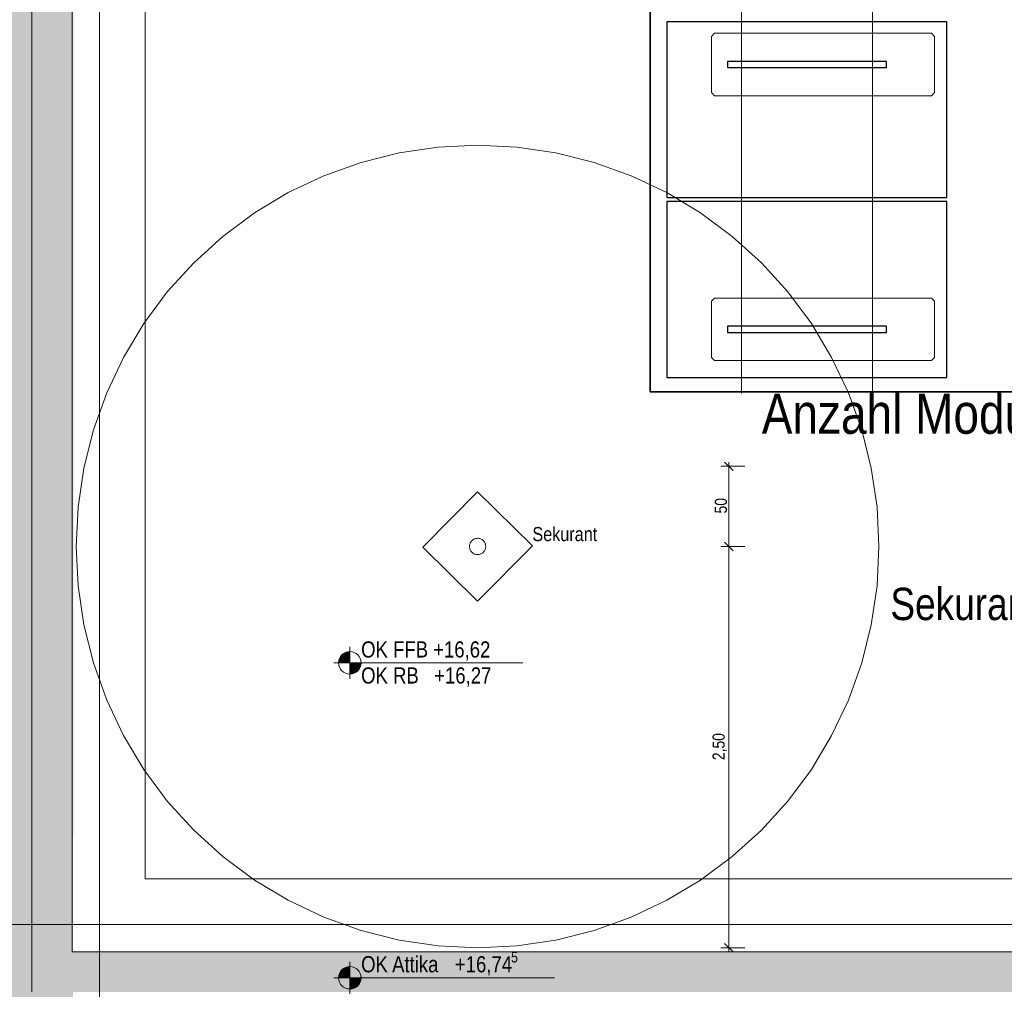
# Model space of a CAD drawing. Extents: x -620 to 300, y 62 to 1112.
# Tile 8 of 45: x -466 to -343, y 376 to 497. Entities that reach past the tile are written whole.
import ezdxf
from ezdxf.lldxf.tags import DXFTag

# ---------------------------------------------------------------- set-up
doc = ezdxf.new("R2010")
doc.units = 0
doc.layers.get('0').update_dxf_attribs({"lineweight": 13})
for name, color, linetype, lineweight, true_color in [('30 -36 Dächer- 3 Dachbeläge', 9, 'Continuous', 15, 0x808080), ('30 -36 Dächer- 3 Dachbeläge Gründach', 9, 'Continuous', 9, 0x808080), ('70 -76 Bemaßung- 2 Allgemein', 9, 'Continuous', 5, 0x808080), ('E_ST_Tragsystem', 7, 'Continuous', 18, 0x006666), ('iwb_Layout BA_Markierung', 7, 'Continuous', 9, 0xbadcdc), ('Modules', 7, 'Continuous', 25, 0xffa500)]:
    doc.layers.add(name, color=color, linetype=linetype, lineweight=lineweight, true_color=true_color)
for name, color, linetype, lineweight in [('30 -36 Dächer- 9 Sonstiges zur KG360', 7, 'grob-A06DNCB3MF', 9), ('3_Solarbase', 7, 'Continuous', 25), ('70 -71 Achsen- 1 Gebäudeachsen', 7, 'STRICHPUNKT2-A06DNCB4MF', 18), ('70 -72 Beschriftung- 5 Höhenkoten', 7, 'Continuous', 15), ('E_PV_Aufstellzone', 7, 'grob', 35), ('Keine', 7, 'Continuous', 9)]:
    doc.layers.add(name, color=color, linetype=linetype, lineweight=lineweight)
doc.styles.get("Standard").update_dxf_attribs({"font": 'ARIALN.TTF'})
tags = doc.linetypes.add('grob', pattern=[14, 3, -8, 3]).pattern_tags.tags
tags[8:9] = [DXFTag(74, 4), DXFTag(75, 0), DXFTag(340, '0'), DXFTag(46, 0.0), DXFTag(50, 0.0), DXFTag(44, 0.0), DXFTag(45, 0.0)]
tags[6:7] = [DXFTag(74, 4), DXFTag(75, 0), DXFTag(340, '0'), DXFTag(46, 0.0), DXFTag(50, 0.0), DXFTag(44, 0.0), DXFTag(45, 0.0)]
tags[4:5] = [DXFTag(74, 4), DXFTag(75, 0), DXFTag(340, '0'), DXFTag(46, 0.0), DXFTag(50, 0.0), DXFTag(44, 0.0), DXFTag(45, 0.0)]
tags = doc.linetypes.add('grob-A06DNCB3MF', pattern=[14, 3, -8, 3]).pattern_tags.tags
tags[8:9] = [DXFTag(74, 4), DXFTag(75, 0), DXFTag(340, '0'), DXFTag(46, 0.0), DXFTag(50, 0.0), DXFTag(44, 0.0), DXFTag(45, 0.0)]
tags[6:7] = [DXFTag(74, 4), DXFTag(75, 0), DXFTag(340, '0'), DXFTag(46, 0.0), DXFTag(50, 0.0), DXFTag(44, 0.0), DXFTag(45, 0.0)]
tags[4:5] = [DXFTag(74, 4), DXFTag(75, 0), DXFTag(340, '0'), DXFTag(46, 0.0), DXFTag(50, 0.0), DXFTag(44, 0.0), DXFTag(45, 0.0)]
tags = doc.linetypes.add('STRICHPUNKT2-A06DNCB4MF', pattern=[12.7, 6.35, -3.175, 0, -3.175]).pattern_tags.tags
tags[10:11] = [DXFTag(74, 4), DXFTag(75, 0), DXFTag(340, '0'), DXFTag(46, 0.0), DXFTag(50, 0.0), DXFTag(44, 0.0), DXFTag(45, 0.0)]
tags[8:9] = [DXFTag(74, 4), DXFTag(75, 0), DXFTag(340, '0'), DXFTag(46, 0.0), DXFTag(50, 0.0), DXFTag(44, 0.0), DXFTag(45, 0.0)]
tags[6:7] = [DXFTag(74, 4), DXFTag(75, 0), DXFTag(340, '0'), DXFTag(46, 0.0), DXFTag(50, 0.0), DXFTag(44, 0.0), DXFTag(45, 0.0)]
tags[4:5] = [DXFTag(74, 4), DXFTag(75, 0), DXFTag(340, '0'), DXFTag(46, 0.0), DXFTag(50, 0.0), DXFTag(44, 0.0), DXFTag(45, 0.0)]

# ---------------------------------------------------------------- blocks, each defined once
blk = doc.blocks.new('Polygon-A06DNCAVMF')
at = {"color": 0, "linetype": 'ByBlock', "lineweight": -2, "ltscale": 0.13}
blk.add_solid([(-458.9, 86.61), (-538.63, 86.4), (-458.74, 1083.81), (-538.63, 1083.81)], dxfattribs=at)
blk = doc.blocks.new('Referenz-A06DNCB5MF')
at = {"layer": '30 -36 Dächer- 3 Dachbeläge', "color": 0, "linetype": 'Continuous', "ltscale": 0.15}
for p, q in [((-463.98, 376.05), (-463.98, 782.85)), ((-458.98, 767.25), (-458.98, 381.05)), ((-458.98, 381.05), (42.82, 381.05))]:
    blk.add_line(p, q, dxfattribs=at)
at = {"layer": '30 -36 Dächer- 3 Dachbeläge', "color": 0, "linetype": 'Continuous', "lineweight": 9, "ltscale": 0.13}
for p, q in [((-458.98, 777.85), (-458.98, 381.05)), ((-449.88, 390.15), (-449.88, 768.75)), ((32.94, 390.15), (-449.88, 390.15)), ((-458.98, 381.05), (42.82, 381.05))]:
    blk.add_line(p, q, dxfattribs=at)
at = {"layer": '30 -36 Dächer- 3 Dachbeläge', "color": 0, "lineweight": 9}
blk.add_line((-463.98, 763.65), (-463.98, 376.05), dxfattribs=at)
at = {"layer": '30 -36 Dächer- 3 Dachbeläge', "color": 0, "linetype": 'Continuous', "lineweight": 0, "ltscale": 0.13}
for points in [[(-463.98, 782.85), (-458.98, 777.85), (-463.98, 376.05)], [(-458.98, 777.85), (-463.98, 376.05), (-458.98, 381.05)], [(-463.98, 376.05), (-458.98, 381.05), (47.82, 376.05)], [(-458.98, 381.05), (47.82, 376.05), (42.82, 381.05)]]:
    blk.add_solid(points, dxfattribs=at)
at = {"layer": '30 -36 Dächer- 3 Dachbeläge Gründach', "color": 0, "linetype": 'Continuous', "ltscale": 0.13}
for p, q in [((-449.88, 768.75), (-449.88, 390.15)), ((-449.88, 390.15), (32.94, 390.15))]:
    blk.add_line(p, q, dxfattribs=at)
at = {"layer": '30 -36 Dächer- 9 Sonstiges zur KG360', "color": 0, "linetype": 'grob-A06DNCB3MF', "lineweight": 5, "ltscale": 0.13}
for p, q in [((-418.23, 480.59), (-413.38, 481.31)), ((-413.38, 481.31), (-408.48, 481.55)), ((-408.48, 481.55), (-403.58, 481.31)), ((-403.58, 481.31), (-398.72, 480.59)), ((-422.99, 479.4), (-418.23, 480.59)), ((-398.72, 480.59), (-393.96, 479.4)), ((-427.61, 477.75), (-422.99, 479.4)), ((-393.96, 479.4), (-389.34, 477.75)), ((-432.05, 475.65), (-427.61, 477.75)), ((-389.34, 477.75), (-384.91, 475.65)), ((-436.26, 473.13), (-432.05, 475.65)), ((-384.91, 475.65), (-380.7, 473.13)), ((-440.2, 470.2), (-436.26, 473.13)), ((-380.7, 473.13), (-376.76, 470.2)), ((-443.83, 466.91), (-440.2, 470.2)), ((-376.76, 470.2), (-373.12, 466.91)), ((-447.13, 463.27), (-443.83, 466.91)), ((-373.12, 466.91), (-369.83, 463.27)), ((-450.05, 459.33), (-447.13, 463.27)), ((-369.83, 463.27), (-366.9, 459.33)), ((-452.57, 455.12), (-450.05, 459.33)), ((-366.9, 459.33), (-364.38, 455.12)), ((-454.67, 450.69), (-452.57, 455.12)), ((-364.38, 455.12), (-362.28, 450.69)), ((-456.32, 446.07), (-454.67, 450.69)), ((-362.28, 450.69), (-360.63, 446.07)), ((-457.52, 441.31), (-456.32, 446.07)), ((-360.63, 446.07), (-359.44, 441.31)), ((-458.24, 436.45), (-457.52, 441.31)), ((-359.44, 441.31), (-358.72, 436.45)), ((-458.48, 431.55), (-458.24, 436.45)), ((-358.72, 436.45), (-358.48, 431.55)), ((-458.24, 426.65), (-458.48, 431.55)), ((-358.48, 431.55), (-358.72, 426.65)), ((-457.52, 421.8), (-458.24, 426.65)), ((-358.72, 426.65), (-359.44, 421.8)), ((-456.32, 417.04), (-457.52, 421.8)), ((-359.44, 421.8), (-360.63, 417.04)), ((-454.67, 412.42), (-456.32, 417.04)), ((-360.63, 417.04), (-362.28, 412.42)), ((-452.57, 407.98), (-454.67, 412.42)), ((-362.28, 412.42), (-364.38, 407.98)), ((-450.05, 403.77), (-452.57, 407.98)), ((-364.38, 407.98), (-366.9, 403.77)), ((-447.13, 399.83), (-450.05, 403.77)), ((-366.9, 403.77), (-369.83, 399.83)), ((-443.83, 396.2), (-447.13, 399.83)), ((-369.83, 399.83), (-373.12, 396.2)), ((-440.2, 392.9), (-443.83, 396.2)), ((-373.12, 396.2), (-376.76, 392.9)), ((-436.26, 389.98), (-440.2, 392.9)), ((-376.76, 392.9), (-380.7, 389.98)), ((-432.05, 387.46), (-436.26, 389.98)), ((-380.7, 389.98), (-384.91, 387.46)), ((-427.61, 385.36), (-432.05, 387.46)), ((-384.91, 387.46), (-389.34, 385.36)), ((-422.99, 383.71), (-427.61, 385.36)), ((-389.34, 385.36), (-393.96, 383.71)), ((-418.23, 382.51), (-422.99, 383.71)), ((-393.96, 383.71), (-398.72, 382.51)), ((-413.38, 381.79), (-418.23, 382.51)), ((-408.48, 381.55), (-413.38, 381.79)), ((-403.58, 381.79), (-408.48, 381.55)), ((-398.72, 382.51), (-403.58, 381.79))]:
    blk.add_line(p, q, dxfattribs=at)
at = {"layer": '30 -36 Dächer- 9 Sonstiges zur KG360', "color": 0, "linetype": 'grob-A06DNCB3MF', "ltscale": 0.13}
for p, q in [((-415.3, 431.47), (-408.48, 438.38)), ((-408.48, 438.38), (-401.65, 431.64)), ((-408.48, 424.73), (-415.3, 431.47)), ((-401.65, 431.64), (-408.48, 424.73))]:
    blk.add_line(p, q, dxfattribs=at)
at = {"layer": '30 -36 Dächer- 9 Sonstiges zur KG360', "color": 0, "linetype": 'Continuous', "ltscale": 0.13}
for p, q in [((-409.49, 431.64), (-409.48, 431.74)), ((-409.48, 431.74), (-409.45, 431.84)), ((-409.45, 431.84), (-409.42, 431.93)), ((-409.42, 431.93), (-409.38, 432.02)), ((-409.38, 432.02), (-409.33, 432.11)), ((-409.33, 432.11), (-409.27, 432.19)), ((-409.27, 432.19), (-409.2, 432.26)), ((-409.2, 432.26), (-409.13, 432.33)), ((-409.13, 432.33), (-409.05, 432.39)), ((-409.05, 432.39), (-408.97, 432.44)), ((-408.97, 432.44), (-408.88, 432.49)), ((-408.88, 432.49), (-408.78, 432.52)), ((-408.78, 432.52), (-408.69, 432.55)), ((-408.69, 432.55), (-408.59, 432.56)), ((-408.59, 432.56), (-408.49, 432.57)), ((-408.49, 432.57), (-408.39, 432.57)), ((-408.39, 432.57), (-408.29, 432.55)), ((-408.29, 432.55), (-408.19, 432.53)), ((-408.19, 432.53), (-408.1, 432.5)), ((-408.1, 432.5), (-408.01, 432.46)), ((-408.01, 432.46), (-407.92, 432.41)), ((-407.92, 432.41), (-407.84, 432.35)), ((-407.84, 432.35), (-407.77, 432.28)), ((-407.77, 432.28), (-407.7, 432.21)), ((-407.7, 432.21), (-407.64, 432.13)), ((-407.64, 432.13), (-407.59, 432.04)), ((-407.59, 432.04), (-407.54, 431.95)), ((-407.54, 431.95), (-407.51, 431.86)), ((-407.51, 431.86), (-407.48, 431.76)), ((-407.48, 431.76), (-407.47, 431.67)), ((-409.49, 431.54), (-409.49, 431.64)), ((-409.49, 431.44), (-409.49, 431.54)), ((-409.47, 431.34), (-409.49, 431.44)), ((-409.45, 431.25), (-409.47, 431.34)), ((-409.41, 431.15), (-409.45, 431.25)), ((-409.37, 431.06), (-409.41, 431.15)), ((-409.31, 430.98), (-409.37, 431.06)), ((-409.25, 430.9), (-409.31, 430.98)), ((-409.19, 430.83), (-409.25, 430.9)), ((-409.11, 430.76), (-409.19, 430.83)), ((-409.03, 430.7), (-409.11, 430.76)), ((-408.94, 430.65), (-409.03, 430.7)), ((-408.85, 430.61), (-408.94, 430.65)), ((-408.76, 430.58), (-408.85, 430.61)), ((-408.66, 430.55), (-408.76, 430.58)), ((-408.56, 430.54), (-408.66, 430.55)), ((-408.46, 430.54), (-408.56, 430.54)), ((-408.36, 430.54), (-408.46, 430.54)), ((-408.27, 430.56), (-408.36, 430.54)), ((-408.17, 430.58), (-408.27, 430.56)), ((-408.08, 430.62), (-408.17, 430.58)), ((-407.99, 430.66), (-408.08, 430.62)), ((-407.9, 430.72), (-407.99, 430.66)), ((-407.82, 430.78), (-407.9, 430.72)), ((-407.75, 430.84), (-407.82, 430.78)), ((-407.68, 430.92), (-407.75, 430.84)), ((-407.62, 431), (-407.68, 430.92)), ((-407.57, 431.09), (-407.62, 431)), ((-407.53, 431.18), (-407.57, 431.09)), ((-407.5, 431.27), (-407.53, 431.18)), ((-407.48, 431.37), (-407.5, 431.27)), ((-407.46, 431.47), (-407.48, 431.37)), ((-407.47, 431.67), (-407.46, 431.57)), ((-407.46, 431.57), (-407.46, 431.47))]:
    blk.add_line(p, q, dxfattribs=at)
at = {"layer": '70 -71 Achsen- 1 Gebäudeachsen', "color": 0, "linetype": 'STRICHPUNKT2-A06DNCB4MF', "ltscale": 0.18}
for p, q in [((-455.58, 1084.39), (-455.58, 84.95)), ((-538.63, 384.45), (76.59, 384.45))]:
    blk.add_line(p, q, dxfattribs=at)
at = {"layer": '70 -72 Beschriftung- 5 Höhenkoten', "color": 0, "linetype": 'Continuous', "ltscale": 0.15}
for p, q in [((-424.38, 415.05), (-424.38, 419.05)), ((-424.38, 417.05), (-424.38, 418.45)), ((-424.38, 418.45), (-424.38, 417.05)), ((-426.38, 417.05), (-402.82, 417.05)), ((-425.78, 417.05), (-424.38, 417.05)), ((-424.38, 417.05), (-425.78, 417.05)), ((-422.98, 417.05), (-424.38, 417.05)), ((-424.38, 417.05), (-424.38, 415.65)), ((-424.38, 417.05), (-422.98, 417.05)), ((-424.38, 415.65), (-424.38, 417.05)), ((-424.38, 375.81), (-424.38, 379.81)), ((-424.38, 377.81), (-424.38, 379.21)), ((-424.38, 379.21), (-424.38, 377.81)), ((-426.38, 377.81), (-398.89, 377.81)), ((-425.78, 377.81), (-424.38, 377.81)), ((-424.38, 377.81), (-425.78, 377.81)), ((-422.98, 377.81), (-424.38, 377.81)), ((-424.38, 377.81), (-424.38, 376.41)), ((-424.38, 377.81), (-422.98, 377.81)), ((-424.38, 376.41), (-424.38, 377.81))]:
    blk.add_line(p, q, dxfattribs=at)
for centre, major_axis in [((-424.38, 417.05), (0, 1.4)), ((-424.38, 417.05), (1.4, 0)), ((-424.38, 417.05), (-1.4, 0)), ((-424.38, 417.05), (0, -1.4)), ((-424.38, 377.81), (0, 1.4)), ((-424.38, 377.81), (1.4, 0)), ((-424.38, 377.81), (-1.4, 0)), ((-424.38, 377.81), (0, -1.4))]:
    blk.add_ellipse(centre, major_axis=major_axis, ratio=1, start_param=0, end_param=1.570796, dxfattribs=at)
at = {"layer": '70 -72 Beschriftung- 5 Höhenkoten', "color": 0, "lineweight": 0}
for points in [[(-425.01, 417.05), (-425.2, 418.19), (-425.01, 418.3)], [(-424.81, 417.05), (-425.01, 418.3), (-424.81, 418.38)], [(-425.01, 417.05), (-425.01, 418.3), (-424.81, 417.05)], [(-424.6, 417.05), (-424.81, 418.38), (-424.6, 418.44)], [(-424.81, 417.05), (-424.81, 418.38), (-424.6, 417.05)], [(-424.38, 417.05), (-424.6, 418.44), (-424.38, 418.45)], [(-424.6, 417.05), (-424.6, 418.44), (-424.38, 417.05)], [(-425.76, 417.05), (-425.78, 417.05), (-425.76, 417.27)], [(-425.71, 417.05), (-425.76, 417.27), (-425.71, 417.49)], [(-425.76, 417.05), (-425.76, 417.27), (-425.71, 417.05)], [(-425.62, 417.05), (-425.71, 417.49), (-425.62, 417.69)], [(-425.71, 417.05), (-425.71, 417.49), (-425.62, 417.05)], [(-425.51, 417.05), (-425.62, 417.69), (-425.51, 417.88)], [(-425.62, 417.05), (-425.62, 417.69), (-425.51, 417.05)], [(-425.37, 417.05), (-425.51, 417.88), (-425.37, 418.04)], [(-425.51, 417.05), (-425.51, 417.88), (-425.37, 417.05)], [(-425.2, 417.05), (-425.37, 418.04), (-425.2, 418.19)], [(-425.37, 417.05), (-425.37, 418.04), (-425.2, 417.05)], [(-425.2, 417.05), (-425.2, 418.19), (-425.01, 417.05)], [(-424.38, 415.65), (-424.38, 417.05), (-424.16, 415.67)], [(-424.16, 415.67), (-424.38, 417.05), (-424.16, 417.05)], [(-424.16, 415.67), (-424.16, 417.05), (-423.94, 415.72)], [(-423.94, 415.72), (-424.16, 417.05), (-423.94, 417.05)], [(-423.94, 415.72), (-423.94, 417.05), (-423.74, 415.81)], [(-423.74, 415.81), (-423.94, 417.05), (-423.74, 417.05)], [(-423.74, 415.81), (-423.74, 417.05), (-423.55, 415.92)], [(-423.55, 415.92), (-423.74, 417.05), (-423.55, 417.05)], [(-423.55, 415.92), (-423.55, 417.05), (-423.39, 416.06)], [(-423.39, 416.06), (-423.55, 417.05), (-423.39, 417.05)], [(-423.39, 416.06), (-423.39, 417.05), (-423.24, 416.23)], [(-423.24, 416.23), (-423.39, 417.05), (-423.24, 417.05)], [(-423.24, 416.23), (-423.24, 417.05), (-423.13, 416.42)], [(-423.13, 416.42), (-423.24, 417.05), (-423.13, 417.05)], [(-423.13, 416.42), (-423.13, 417.05), (-423.05, 416.62)], [(-423.05, 416.62), (-423.13, 417.05), (-423.05, 417.05)], [(-423.05, 416.62), (-423.05, 417.05), (-422.99, 416.83)], [(-422.99, 416.83), (-423.05, 417.05), (-422.99, 417.05)], [(-422.99, 416.83), (-422.99, 417.05), (-422.98, 417.05)], [(-425.01, 377.81), (-425.2, 378.94), (-425.01, 379.06)], [(-424.81, 377.81), (-425.01, 379.06), (-424.81, 379.14)], [(-425.01, 377.81), (-425.01, 379.06), (-424.81, 377.81)], [(-424.6, 377.81), (-424.81, 379.14), (-424.6, 379.19)], [(-424.81, 377.81), (-424.81, 379.14), (-424.6, 377.81)], [(-424.38, 377.81), (-424.6, 379.19), (-424.38, 379.21)], [(-424.6, 377.81), (-424.6, 379.19), (-424.38, 377.81)], [(-425.76, 377.81), (-425.78, 377.81), (-425.76, 378.03)], [(-425.71, 377.81), (-425.76, 378.03), (-425.71, 378.24)], [(-425.76, 377.81), (-425.76, 378.03), (-425.71, 377.81)], [(-425.62, 377.81), (-425.71, 378.24), (-425.62, 378.44)], [(-425.71, 377.81), (-425.71, 378.24), (-425.62, 377.81)], [(-425.51, 377.81), (-425.62, 378.44), (-425.51, 378.63)], [(-425.62, 377.81), (-425.62, 378.44), (-425.51, 377.81)], [(-425.37, 377.81), (-425.51, 378.63), (-425.37, 378.8)], [(-425.51, 377.81), (-425.51, 378.63), (-425.37, 377.81)], [(-425.2, 377.81), (-425.37, 378.8), (-425.2, 378.94)], [(-425.37, 377.81), (-425.37, 378.8), (-425.2, 377.81)], [(-425.2, 377.81), (-425.2, 378.94), (-425.01, 377.81)], [(-424.38, 376.41), (-424.38, 377.81), (-424.16, 376.43)], [(-424.16, 376.43), (-424.38, 377.81), (-424.16, 377.81)], [(-424.16, 376.43), (-424.16, 377.81), (-423.94, 376.48)], [(-423.94, 376.48), (-424.16, 377.81), (-423.94, 377.81)], [(-423.94, 376.48), (-423.94, 377.81), (-423.74, 376.56)], [(-423.74, 376.56), (-423.94, 377.81), (-423.74, 377.81)], [(-423.74, 376.56), (-423.74, 377.81), (-423.55, 376.68)], [(-423.55, 376.68), (-423.74, 377.81), (-423.55, 377.81)], [(-423.55, 376.68), (-423.55, 377.81), (-423.39, 376.82)], [(-423.39, 376.82), (-423.55, 377.81), (-423.39, 377.81)], [(-423.39, 376.82), (-423.39, 377.81), (-423.24, 376.98)], [(-423.24, 376.98), (-423.39, 377.81), (-423.24, 377.81)], [(-423.24, 376.98), (-423.24, 377.81), (-423.13, 377.17)], [(-423.13, 377.17), (-423.24, 377.81), (-423.13, 377.81)], [(-423.13, 377.17), (-423.13, 377.81), (-423.05, 377.38)], [(-423.05, 377.38), (-423.13, 377.81), (-423.05, 377.81)], [(-423.05, 377.38), (-423.05, 377.81), (-422.99, 377.59)], [(-422.99, 377.59), (-423.05, 377.81), (-422.99, 377.81)], [(-422.99, 377.59), (-422.99, 377.81), (-422.98, 377.81)]]:
    blk.add_solid(points, dxfattribs=at)
at = {"layer": '70 -76 Bemaßung- 2 Allgemein', "color": 0, "linetype": 'Continuous', "ltscale": 0.13}
for p, q in [((-375.19, 441.55), (-378.19, 441.55)), ((-377.73, 442.08), (-376.66, 441.02)), ((-377.19, 442.05), (-377.19, 440.49)), ((-377.19, 432.61), (-377.19, 440.49)), ((-376.66, 431.02), (-377.73, 432.08)), ((-377.73, 432.08), (-376.66, 431.02)), ((-377.19, 431.05), (-377.19, 432.61)), ((-377.19, 432.05), (-377.19, 430.49)), ((-375.19, 431.55), (-378.19, 431.55)), ((-375.19, 431.55), (-378.19, 431.55)), ((-377.19, 382.61), (-377.19, 430.49)), ((-375.19, 381.55), (-378.19, 381.55)), ((-376.66, 381.02), (-377.73, 382.08)), ((-377.19, 381.05), (-377.19, 382.61))]:
    blk.add_line(p, q, dxfattribs=at)
at = {"layer": '30 -36 Dächer- 9 Sonstiges zur KG360', "color": 0, "linetype": 'grob-A06DNCB3MF', "ltscale": 0.13, "insert": (-401.65, 433.98), "char_height": 1.7621, "attachment_point": 1}
blk.add_mtext('{\\fArial Narrow;Sekurant}', dxfattribs=at)
at = {"layer": '70 -72 Beschriftung- 5 Höhenkoten', "color": 0, "linetype": 'Continuous', "ltscale": 0.15, "attachment_point": 1}
for s, insert, char_height in [('{\\fArial Narrow;OK FFB +16,62}', (-422.98, 419.73), 2.0138), ('{\\fArial Narrow;OK RB   +16,27}', (-422.98, 416.49), 2.0138), ('{\\fArial Narrow;OK}', (-422.98, 380.5), 2.0138), ('{\\fArial Narrow;Attika}', (-419.12, 380.5), 2.0138), ('{\\fArial Narrow;+16,74}', (-411.3, 380.5), 2.0138), ('{\\fArial Narrow;5}', (-404.31, 381.06), 1.3426)]:
    blk.add_mtext(s, dxfattribs=dict(at, insert=insert, char_height=char_height))
at = {"layer": '70 -76 Bemaßung- 2 Allgemein', "color": 0, "linetype": 'Continuous', "ltscale": 0.13, "char_height": 1.5103, "attachment_point": 1, "rotation": 90}
for s, insert in [('{\\fArial Narrow;50}', (-378.93, 435.67)), ('{\\fArial Narrow;2,50}', (-379.21, 404.93))]:
    blk.add_mtext(s, dxfattribs=dict(at, insert=insert))
at = {"layer": 'Keine', "color": 0, "linetype": 'Continuous', "ltscale": 0.13, "insert": (-357.06, 426.41), "char_height": 4.0275, "attachment_point": 1}
blk.add_mtext('{\\fArial Narrow;Sekuranten}', dxfattribs=at)
blk = doc.blocks.new('Blockreferenz-A06DNCJZMF')
at = {"layer": '3_Solarbase', "color": 0}
for p, q in [((-357.56, 491.99), (-377.36, 491.99)), ((-377.36, 491.99), (-377.36, 491.23)), ((-357.56, 491.23), (-357.56, 491.99)), ((-377.36, 491.23), (-357.56, 491.23))]:
    blk.add_line(p, q, dxfattribs=at)
blk = doc.blocks.new('Blockreferenz-A06DNCK1MF')
at = {"layer": 'Modules'}
for p, q in [((-350.03, 474.53), (-384.89, 474.53)), ((-384.89, 474.53), (-384.89, 452.61)), ((-350.03, 452.61), (-350.03, 474.53)), ((-384.89, 452.61), (-350.03, 452.61))]:
    blk.add_line(p, q, dxfattribs=at)
blk = doc.blocks.new('Blockreferenz-A06DNCKLMF')
at = {"layer": '3_Solarbase', "color": 0}
for p, q in [((-357.56, 458.99), (-377.36, 458.99)), ((-377.36, 458.99), (-377.36, 458.23)), ((-357.56, 458.23), (-357.56, 458.99)), ((-377.36, 458.23), (-357.56, 458.23))]:
    blk.add_line(p, q, dxfattribs=at)
blk = doc.blocks.new('Blockreferenz-A06DNCLFMF')
at = {"layer": '3_Solarbase', "color": 0}
for p, q in [((-357.56, 491.99), (-377.36, 491.99)), ((-377.36, 491.99), (-377.36, 491.23)), ((-357.56, 491.23), (-357.56, 491.99)), ((-377.36, 491.23), (-357.56, 491.23))]:
    blk.add_line(p, q, dxfattribs=at)
blk = doc.blocks.new('Blockreferenz-A06DNCLNMF')
at = {"color": 96, "lineweight": -2, "true_color": 0x008000}
for p, q in [((-379.35, 495.11), (-378.95, 495.51)), ((-378.95, 495.51), (-351.95, 495.51)), ((-351.95, 495.51), (-351.55, 495.11)), ((-379.35, 488.11), (-379.35, 495.11)), ((-351.55, 495.11), (-351.55, 488.11)), ((-378.95, 487.71), (-379.35, 488.11)), ((-351.95, 487.71), (-378.95, 487.71)), ((-351.55, 488.11), (-351.95, 487.71))]:
    blk.add_line(p, q, dxfattribs=at)
blk = doc.blocks.new('Blockreferenz-A06DNCMFMF')
at = {"layer": 'Modules'}
for p, q in [((-350.03, 496.95), (-384.89, 496.95)), ((-384.89, 496.95), (-384.89, 475.03)), ((-350.03, 475.03), (-350.03, 496.95)), ((-384.89, 475.03), (-350.03, 475.03))]:
    blk.add_line(p, q, dxfattribs=at)
blk = doc.blocks.new('Blockreferenz-A06DNCO5MF')
at = {"layer": '3_Solarbase', "color": 0}
for p, q in [((-357.56, 458.99), (-377.36, 458.99)), ((-377.36, 458.99), (-377.36, 458.23)), ((-357.56, 458.23), (-357.56, 458.99)), ((-377.36, 458.23), (-357.56, 458.23))]:
    blk.add_line(p, q, dxfattribs=at)
blk = doc.blocks.new('Blockreferenz-A06DNCOXMF')
at = {"color": 96, "lineweight": -2, "true_color": 0x008000}
for p, q in [((-379.35, 462.11), (-378.95, 462.51)), ((-378.95, 462.51), (-351.95, 462.51)), ((-351.95, 462.51), (-351.55, 462.11)), ((-379.35, 455.11), (-379.35, 462.11)), ((-351.55, 462.11), (-351.55, 455.11)), ((-378.95, 454.71), (-379.35, 455.11)), ((-351.55, 455.11), (-351.95, 454.71)), ((-351.95, 454.71), (-378.95, 454.71))]:
    blk.add_line(p, q, dxfattribs=at)
blk = doc.blocks.new('Einzeiliger Text-A06DNCR1MF')
at = {"color": 0, "linetype": 'Continuous', "lineweight": -2, "ltscale": 0.7, "insert": (-373.08, 450.6), "char_height": 5, "attachment_point": 1}
blk.add_mtext('{\\fArial Narrow;Anzahl Module = 38 Stk, wechselseitig 10° Ost- / West geneigt}', dxfattribs=at)
blk = doc.blocks.new('Polygon-A06DNCU9MF')
at = {"color": 0, "linetype": 'ByBlock', "lineweight": -2, "ltscale": 0.7}
for p, q in [((-386.96, 450.81), (-386.96, 707.08)), ((-40.16, 450.81), (-386.96, 450.81))]:
    blk.add_line(p, q, dxfattribs=at)

msp = doc.modelspace()

# ---------------------------------------------------------------- linework, layer by layer
at = {"layer": 'E_ST_Tragsystem', "color": 1, "ltscale": 0.18, "true_color": 0xff0000}
for p, q in [((-375.61, 450.61), (-375.61, 521.08)), ((-359.3, 450.61), (-359.3, 521.08))]:
    msp.add_line(p, q, dxfattribs=at)

# ---------------------------------------------------------------- block references
at = {"color": 8, "lineweight": 13, "ltscale": 0.13, "true_color": 0x808080}
msp.add_blockref('Referenz-A06DNCB5MF', (0, 0), dxfattribs=at)
at = {"layer": 'E_PV_Aufstellzone', "ltscale": 0.7}
msp.add_blockref('Polygon-A06DNCU9MF', (0, 0), dxfattribs=at)
at = {"layer": 'E_PV_Aufstellzone', "color": 7, "ltscale": 0.7}
msp.add_blockref('Einzeiliger Text-A06DNCR1MF', (0, 0), dxfattribs=at)
at = {"layer": 'E_ST_Tragsystem', "color": 0, "ltscale": 0.18}
for name in ['Blockreferenz-A06DNCMFMF', 'Blockreferenz-A06DNCLNMF', 'Blockreferenz-A06DNCOXMF']:
    msp.add_blockref(name, (0, 0), dxfattribs=at)
at = {"layer": 'E_ST_Tragsystem', "color": 5, "ltscale": 0.18, "true_color": 0x0000ff}
for name in ['Blockreferenz-A06DNCJZMF', 'Blockreferenz-A06DNCLFMF', 'Blockreferenz-A06DNCKLMF', 'Blockreferenz-A06DNCO5MF']:
    msp.add_blockref(name, (0, 0), dxfattribs=at)
at = {"layer": 'E_ST_Tragsystem', "color": 7, "ltscale": 0.18, "true_color": 0xffffff}
msp.add_blockref('Blockreferenz-A06DNCK1MF', (0, 0), dxfattribs=at)
at = {"layer": 'iwb_Layout BA_Markierung', "ltscale": 0.13}
msp.add_blockref('Polygon-A06DNCAVMF', (0, 0), dxfattribs=at)

doc.saveas('drawing.dxf')
